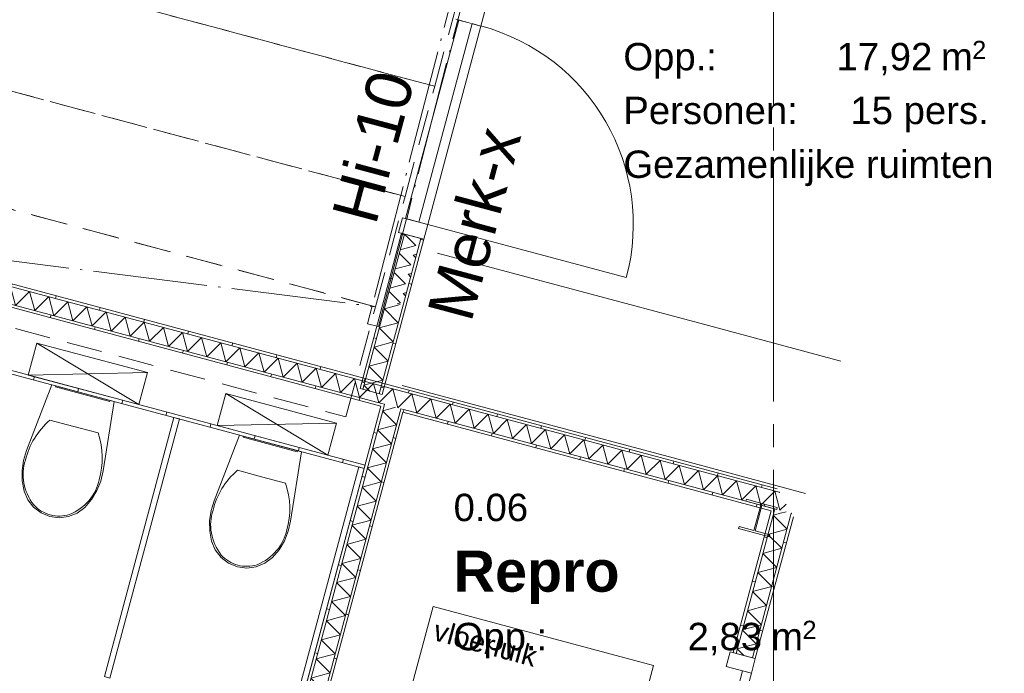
# Model space of a CAD drawing. Header units: millimetres. Extents: x 10 to 584, y 10 to 831.
# Tile 22 of 79: x 261 to 304, y 398 to 427. Entities that reach past the tile are written whole.
import ezdxf
from ezdxf.xclip import XClip

# ---------------------------------------------------------------- set-up
doc = ezdxf.new("R2010")
doc.units = ezdxf.units.MM
doc.header["$MEASUREMENT"] = 0
doc.header["$XCLIPFRAME"] = 0
for name, pattern in [('B0204', [13, 10, -1, 1, -1]), ('B0304', [6, 5, -0.5, 0, -0.5]), ('B0701', [2.3412, 1.56, -0.7812]), ('Wipeout_Contour', [1000, 0, -1000])]:
    doc.linetypes.add(name, pattern=pattern)
for name, color, linetype in [('22 NC Binnenwanden', 7, 'Continuous'), ('22 NC Binnenwanden Afdek-arcering', 7, 'Continuous'), ('22 NC Binnenwanden Deuren', 7, 'Continuous'), ('22 NC Binnenwanden Deurlabels', 7, 'Continuous'), ('22 NC Binnenwanden Doorsnede-arcering', 7, 'Continuous'), ('22 NC Binnenwanden Laagscheidingslijnen', 7, 'Continuous'), ('22 NC Binnenwanden Raamlabels', 7, 'Continuous'), ('22 NC Binnenwanden Ramen', 7, 'Continuous'), ('23 Vloeren', 7, 'Continuous'), ('24 Trappen', 7, 'Continuous'), ('28 Draagconstructies', 7, 'Continuous'), ('28 Draagconstructies Doorsnede-arcering', 7, 'Continuous'), ('34 Balustrades', 7, 'Continuous'), ('73 Keuken', 7, 'Continuous'), ('73 Keuken Ramen', 7, 'Continuous'), ('74 Sanitair', 7, 'Continuous'), ('A Stramien', 7, 'Continuous'), ('Info Algemeen', 7, 'Continuous'), ('Z Ruimtefuncties', 7, 'Continuous')]:
    doc.layers.add(name, color=color, linetype=linetype)
doc.styles.add('GENERATED_STYLE_1', font='txt')
doc.styles.add('GENERATED_STYLE_2', font='txt')
pattern_1 = [(165, (78, 259.1879), (0.517638, 1.931852), [])]
pattern_2 = [(345, (281.8494, 433.0578), (0.51764, 1.93185), [])]
pattern_3 = [(165, (78, 259.1879), (0.517638, 1.931852), [])]
pattern_4 = [(255, (78, 259.1879), (-1.931852, 0.517638), [])]
pattern_5 = [(165, (78, 259.1879), (0.517638, 1.931852), [])]

# ---------------------------------------------------------------- blocks, each defined once
blk = doc.blocks.new('*X153')
at = {"layer": '22 NC Binnenwanden Doorsnede-arcering', "color": 7, "linetype": 'Continuous', "lineweight": 0}
for p, q in [((277.659, 414.517), (276.961, 414.33)), ((277.573, 413.718), (276.961, 414.33)), ((277.573, 413.718), (276.737, 413.494)), ((277.349, 412.881), (276.737, 413.494)), ((277.349, 412.881), (276.513, 412.657)), ((277.125, 412.045), (276.513, 412.657)), ((277.125, 412.045), (276.288, 411.821)), ((276.901, 411.208), (276.288, 411.821)), ((276.901, 411.208), (276.064, 410.984)), ((276.33, 410.719), (276.064, 410.984))]:
    blk.add_line(p, q, dxfattribs=at)
blk = doc.blocks.new('*X154')
at = {"layer": '22 NC Binnenwanden Doorsnede-arcering', "color": 7, "linetype": 'Continuous', "lineweight": 0}
for p, q in [((278.339, 417.099), (277.837, 417.601)), ((278.562, 417.407), (278.549, 417.419)), ((278.339, 417.099), (277.653, 416.915)), ((278.115, 416.262), (277.613, 416.764)), ((278.378, 416.721), (278.227, 416.681)), ((278.337, 416.57), (278.227, 416.681)), ((278.115, 416.262), (277.429, 416.079)), ((277.891, 415.426), (277.389, 415.928)), ((278.154, 415.885), (278.003, 415.844)), ((278.113, 415.734), (278.003, 415.844)), ((277.891, 415.426), (277.205, 415.242)), ((277.667, 414.589), (277.165, 415.091)), ((277.93, 415.048), (277.779, 415.008)), ((277.889, 414.897), (277.779, 415.008)), ((277.667, 414.589), (277.528, 414.552))]:
    blk.add_line(p, q, dxfattribs=at)
blk = doc.blocks.new('*X316')
at = {"layer": '22 NC Binnenwanden Doorsnede-arcering', "color": 7, "linetype": 'Continuous', "lineweight": 0}
blk.add_line((277.455, 410.019), (277.214, 409.955), dxfattribs=at)
blk = doc.blocks.new('*X320')
at = {"layer": '22 NC Binnenwanden Doorsnede-arcering', "color": 7, "linetype": 'Continuous', "lineweight": 0}
for p, q in [((277.214, 409.955), (276.887, 409.867)), ((277.5, 409.255), (276.887, 409.867)), ((277.5, 409.255), (276.663, 409.031)), ((277.276, 408.418), (276.663, 409.031)), ((277.276, 408.418), (276.439, 408.194)), ((277.051, 407.582), (276.439, 408.194)), ((277.051, 407.582), (276.215, 407.358)), ((276.827, 406.745), (276.215, 407.358)), ((276.827, 406.745), (275.991, 406.521)), ((276.603, 405.909), (275.991, 406.521)), ((276.603, 405.909), (275.767, 405.685)), ((276.379, 405.072), (275.767, 405.685)), ((276.379, 405.072), (275.542, 404.848)), ((276.155, 404.236), (275.542, 404.848)), ((276.155, 404.236), (275.318, 404.012)), ((275.931, 403.399), (275.318, 404.012)), ((275.931, 403.399), (275.094, 403.175)), ((275.707, 402.563), (275.094, 403.175)), ((275.707, 402.563), (274.87, 402.338)), ((275.482, 401.726), (274.87, 402.338)), ((275.482, 401.726), (274.646, 401.502)), ((275.258, 400.89), (274.646, 401.502)), ((275.258, 400.89), (274.422, 400.665)), ((275.034, 400.053), (274.422, 400.665)), ((275.034, 400.053), (274.198, 399.829)), ((274.81, 399.217), (274.198, 399.829)), ((274.81, 399.217), (273.973, 398.992)), ((274.586, 398.38), (273.973, 398.992)), ((274.586, 398.38), (273.749, 398.156)), ((274.362, 397.544), (273.749, 398.156)), ((274.362, 397.544), (273.525, 397.319)), ((274.138, 396.707), (273.525, 397.319)), ((274.138, 396.707), (273.301, 396.483)), ((273.913, 395.87), (273.301, 396.483)), ((273.913, 395.87), (273.077, 395.646)), ((273.689, 395.034), (273.077, 395.646)), ((273.689, 395.034), (272.853, 394.81)), ((273.465, 394.197), (272.853, 394.81)), ((273.465, 394.197), (272.629, 393.973)), ((273.241, 393.361), (272.629, 393.973)), ((273.241, 393.361), (273.108, 393.325))]:
    blk.add_line(p, q, dxfattribs=at)
blk = doc.blocks.new('*X322')
at = {"layer": '22 NC Binnenwanden Doorsnede-arcering', "color": 7, "linetype": 'Continuous', "lineweight": 0}
for p in [(294.159, 405.965), (294.547, 405.777)]:
    blk.add_line(p, (294.281, 405.511), dxfattribs=at)
blk = doc.blocks.new('*X323')
at = {"layer": '22 NC Binnenwanden Doorsnede-arcering', "color": 7, "linetype": 'Continuous', "lineweight": 0}
for p, q in [((278.163, 410.606), (277.752, 410.195)), ((278.163, 410.606), (278.387, 409.77)), ((278.999, 410.382), (278.387, 409.77)), ((278.999, 410.382), (279.223, 409.546)), ((279.836, 410.158), (279.223, 409.546)), ((279.836, 410.158), (280.06, 409.321)), ((280.672, 409.934), (280.06, 409.321)), ((280.672, 409.934), (280.897, 409.097)), ((281.509, 409.71), (280.897, 409.097)), ((281.509, 409.71), (281.733, 408.873)), ((282.345, 409.485), (281.733, 408.873)), ((282.345, 409.485), (282.57, 408.649)), ((283.182, 409.261), (282.57, 408.649)), ((283.182, 409.261), (283.406, 408.425)), ((284.018, 409.037), (283.406, 408.425)), ((284.018, 409.037), (284.243, 408.201)), ((284.855, 408.813), (284.243, 408.201)), ((284.855, 408.813), (285.079, 407.977)), ((285.691, 408.589), (285.079, 407.977)), ((285.691, 408.589), (285.916, 407.752)), ((286.528, 408.365), (285.916, 407.752)), ((286.528, 408.365), (286.752, 407.528)), ((287.364, 408.141), (286.752, 407.528)), ((287.364, 408.141), (287.589, 407.304)), ((288.201, 407.916), (287.589, 407.304)), ((288.201, 407.916), (288.425, 407.08)), ((289.038, 407.692), (288.425, 407.08)), ((289.038, 407.692), (289.262, 406.856)), ((289.874, 407.468), (289.262, 406.856)), ((289.874, 407.468), (290.098, 406.632)), ((290.711, 407.244), (290.098, 406.632)), ((290.711, 407.244), (290.935, 406.408)), ((291.547, 407.02), (290.935, 406.408)), ((291.547, 407.02), (291.771, 406.183)), ((292.384, 406.796), (291.771, 406.183)), ((292.384, 406.796), (292.608, 405.959)), ((293.22, 406.572), (292.608, 405.959)), ((293.22, 406.572), (293.444, 405.735)), ((294.057, 406.347), (293.444, 405.735)), ((294.057, 406.347), (294.159, 405.965))]:
    blk.add_line(p, q, dxfattribs=at)
blk = doc.blocks.new('*X324')
at = {"layer": '22 NC Binnenwanden Doorsnede-arcering', "color": 7, "linetype": 'Continuous', "lineweight": 0}
for p, q in [((277.326, 410.83), (277.079, 410.583)), ((277.326, 410.83), (277.55, 409.994)), ((277.752, 410.195), (277.55, 409.994))]:
    blk.add_line(p, q, dxfattribs=at)
blk = doc.blocks.new('*X325')
at = {"layer": '22 NC Binnenwanden Doorsnede-arcering', "color": 7, "linetype": 'Continuous', "lineweight": 0}
for p, q in [((235.5, 422.038), (235.326, 421.863)), ((235.5, 422.038), (235.725, 421.201)), ((236.337, 421.813), (235.725, 421.201)), ((236.337, 421.813), (236.561, 420.977)), ((237.174, 421.589), (236.561, 420.977)), ((237.174, 421.589), (237.398, 420.753)), ((238.01, 421.365), (237.398, 420.753)), ((238.01, 421.365), (238.234, 420.529)), ((238.847, 421.141), (238.234, 420.529)), ((238.847, 421.141), (239.071, 420.304)), ((239.683, 420.917), (239.071, 420.304)), ((239.683, 420.917), (239.907, 420.08)), ((240.52, 420.693), (239.907, 420.08)), ((240.52, 420.693), (240.744, 419.856)), ((241.356, 420.469), (240.744, 419.856)), ((241.356, 420.469), (241.58, 419.632)), ((242.193, 420.244), (241.58, 419.632)), ((242.193, 420.244), (242.417, 419.408)), ((243.029, 420.02), (242.417, 419.408)), ((243.029, 420.02), (243.253, 419.184)), ((243.866, 419.796), (243.253, 419.184)), ((243.866, 419.796), (244.09, 418.96)), ((244.702, 419.572), (244.09, 418.96)), ((244.702, 419.572), (244.926, 418.735)), ((245.539, 419.348), (244.926, 418.735)), ((245.539, 419.348), (245.763, 418.511)), ((246.375, 419.124), (245.763, 418.511)), ((246.375, 419.124), (246.599, 418.287)), ((247.212, 418.9), (246.599, 418.287)), ((247.212, 418.9), (247.436, 418.063)), ((248.048, 418.675), (247.436, 418.063)), ((248.048, 418.675), (248.272, 417.839)), ((248.885, 418.451), (248.272, 417.839)), ((248.885, 418.451), (249.109, 417.615)), ((249.721, 418.227), (249.109, 417.615)), ((249.721, 418.227), (249.945, 417.391)), ((250.558, 418.003), (249.945, 417.391)), ((250.558, 418.003), (250.782, 417.166)), ((251.394, 417.779), (250.782, 417.166)), ((251.394, 417.779), (251.618, 416.942)), ((252.231, 417.555), (251.618, 416.942)), ((252.231, 417.555), (252.455, 416.718)), ((253.067, 417.331), (252.455, 416.718)), ((253.067, 417.331), (253.291, 416.494)), ((253.904, 417.106), (253.291, 416.494)), ((253.904, 417.106), (254.128, 416.27)), ((254.74, 416.882), (254.128, 416.27)), ((254.74, 416.882), (254.965, 416.046)), ((255.577, 416.658), (254.965, 416.046)), ((255.577, 416.658), (255.801, 415.822)), ((256.413, 416.434), (255.801, 415.822)), ((256.413, 416.434), (256.638, 415.597)), ((257.25, 416.21), (256.638, 415.597)), ((257.25, 416.21), (257.474, 415.373)), ((258.086, 415.986), (257.474, 415.373)), ((258.086, 415.986), (258.311, 415.149)), ((258.923, 415.762), (258.311, 415.149)), ((258.923, 415.762), (259.147, 414.925)), ((259.759, 415.537), (259.147, 414.925)), ((259.759, 415.537), (259.984, 414.701)), ((260.596, 415.313), (259.984, 414.701)), ((260.596, 415.313), (260.82, 414.477)), ((261.432, 415.089), (260.82, 414.477)), ((261.432, 415.089), (261.657, 414.253)), ((262.269, 414.865), (261.657, 414.253)), ((262.269, 414.865), (262.493, 414.028)), ((263.106, 414.641), (262.493, 414.028)), ((263.106, 414.641), (263.33, 413.804)), ((263.942, 414.417), (263.33, 413.804)), ((263.942, 414.417), (264.166, 413.58)), ((264.779, 414.193), (264.166, 413.58)), ((264.779, 414.193), (265.003, 413.356)), ((265.615, 413.968), (265.003, 413.356)), ((265.615, 413.968), (265.839, 413.132)), ((266.452, 413.744), (265.839, 413.132)), ((266.452, 413.744), (266.676, 412.908)), ((267.288, 413.52), (266.676, 412.908)), ((267.288, 413.52), (267.512, 412.684)), ((268.125, 413.296), (267.512, 412.684)), ((268.125, 413.296), (268.349, 412.459)), ((268.961, 413.072), (268.349, 412.459)), ((268.961, 413.072), (269.185, 412.235)), ((269.798, 412.848), (269.185, 412.235)), ((269.798, 412.848), (270.022, 412.011)), ((270.634, 412.623), (270.022, 412.011)), ((270.634, 412.623), (270.858, 411.787)), ((271.471, 412.399), (270.858, 411.787)), ((271.471, 412.399), (271.695, 411.563)), ((272.307, 412.175), (271.695, 411.563)), ((272.307, 412.175), (272.531, 411.339)), ((273.144, 411.951), (272.531, 411.339)), ((273.144, 411.951), (273.368, 411.115)), ((273.98, 411.727), (273.368, 411.115)), ((273.98, 411.727), (274.204, 410.89)), ((274.817, 411.503), (274.204, 410.89)), ((274.817, 411.503), (275.041, 410.666)), ((275.653, 411.279), (275.041, 410.666)), ((275.653, 411.279), (275.877, 410.442)), ((276.49, 411.054), (275.877, 410.442)), ((276.49, 411.054), (276.714, 410.218)), ((277.079, 410.583), (276.714, 410.218))]:
    blk.add_line(p, q, dxfattribs=at)
blk = doc.blocks.new('*X348')
at = {"layer": '22 NC Binnenwanden Doorsnede-arcering', "color": 7, "linetype": 'Continuous', "lineweight": 0}
blk.add_line((294.546, 405.44), (294.304, 405.375), dxfattribs=at)
blk = doc.blocks.new('*X351')
at = {"layer": '22 NC Binnenwanden Doorsnede-arcering', "color": 7, "linetype": 'Continuous', "lineweight": 0}
for p, q in [((294.304, 405.375), (293.978, 405.288)), ((294.59, 404.675), (293.978, 405.288)), ((294.59, 404.675), (293.753, 404.451)), ((294.366, 403.839), (293.753, 404.451)), ((294.366, 403.839), (293.529, 403.615)), ((294.142, 403.002), (293.529, 403.615)), ((294.142, 403.002), (293.305, 402.778)), ((293.918, 402.166), (293.305, 402.778)), ((293.918, 402.166), (293.081, 401.942)), ((293.693, 401.329), (293.081, 401.942)), ((293.693, 401.329), (292.857, 401.105)), ((293.469, 400.493), (292.857, 401.105)), ((293.469, 400.493), (292.633, 400.269)), ((293.245, 399.656), (292.633, 400.269)), ((293.245, 399.656), (292.409, 399.432)), ((292.697, 399.144), (292.409, 399.432))]:
    blk.add_line(p, q, dxfattribs=at)
blk = doc.blocks.new('Drawing_2_2', base_point=(78, 259.188))
at = {"layer": '22 NC Binnenwanden Doorsnede-arcering', "linetype": 'Continuous', "lineweight": 0, "true_color": 0x000000}
h = blk.add_hatch(dxfattribs=at)
h.set_pattern_fill('930_Lijnen_vert_200_0002', color=18, style=0, pattern_type=2)
h.set_pattern_definition(pattern_4)
h.paths.add_polyline_path([(235.276, 421.192), (276.81, 410.063), (276.843, 410.183), (235.308, 421.313)])
h = blk.add_hatch(dxfattribs=at)
h.set_pattern_fill('930_Lijnen_vert_200_0002', color=18, style=0, pattern_type=2)
h.set_pattern_definition([(255, (78, 259.1879), (-1.931852, 0.517638), [])])
h.paths.add_polyline_path([(276.119, 407.483), (234.584, 418.612), (234.545, 418.467), (276.08, 407.338)])
h = blk.add_hatch(dxfattribs=at)
h.set_pattern_fill('930_Lijnen_vert_200_0002', color=18, style=0, pattern_type=2)
h.set_pattern_definition(pattern_2)
h.paths.add_polyline_path([(276.934, 414.712), (277.054, 414.679), (277.839, 417.609), (277.719, 417.642)])
h = blk.add_hatch(dxfattribs=at)
h.set_pattern_fill('930_Lijnen_vert_200_0002', color=18, style=0, pattern_type=2)
h.set_pattern_definition(pattern_2)
h.paths.add_polyline_path([(278.564, 417.415), (277.779, 414.485), (277.899, 414.453), (278.685, 417.383)])
h = blk.add_hatch(dxfattribs=at)
h.set_pattern_fill('930_Lijnen_vert_200_0002', color=18, style=0, pattern_type=2)
h.set_pattern_definition(pattern_1)
h.paths.add_polyline_path([(276.016, 410.803), (277.054, 414.679), (276.934, 414.712), (275.895, 410.835)])
h = blk.add_hatch(dxfattribs=at)
h.set_pattern_fill('930_Lijnen_vert_200_0002', color=18, style=0, pattern_type=2)
h.set_pattern_definition(pattern_1)
h.paths.add_polyline_path([(276.861, 410.576), (277.899, 414.453), (277.779, 414.485), (276.74, 410.609)])
h = blk.add_hatch(dxfattribs=at)
h.set_pattern_fill('930_Lijnen_vert_200_0002', color=18, style=0, pattern_type=2)
h.set_pattern_definition(pattern_3)
h.paths.add_polyline_path([(268.39, 378.155), (276.931, 410.03), (276.81, 410.063), (268.269, 378.187)])
h = blk.add_hatch(dxfattribs=at)
h.set_pattern_fill('930_Lijnen_vert_200_0002', color=18, style=0, pattern_type=2)
h.set_pattern_definition(pattern_4)
h.paths.add_polyline_path([(276.81, 410.063), (276.931, 410.03), (276.963, 410.151), (276.843, 410.183)])
h = blk.add_hatch(dxfattribs=at)
h.set_pattern_fill('930_Lijnen_vert_200_0002', color=18, style=0, pattern_type=2)
h.set_pattern_definition(pattern_4)
h.paths.add_polyline_path([(277.655, 409.836), (277.776, 409.804), (277.809, 409.925), (277.688, 409.957)])
h = blk.add_hatch(dxfattribs=at)
h.set_pattern_fill('930_Lijnen_vert_200_0002', color=18, style=0, pattern_type=2)
h.set_pattern_definition(pattern_3)
h.paths.add_polyline_path([(273.376, 393.383), (277.776, 409.804), (277.655, 409.836), (273.256, 393.415)])
h = blk.add_hatch(dxfattribs=at)
h.set_pattern_fill('930_Lijnen_vert_200_0002', color=18, style=0, pattern_type=2)
h.set_pattern_definition(pattern_4)
h.paths.add_polyline_path([(277.776, 409.804), (293.901, 405.483), (293.933, 405.604), (277.809, 409.925)])
h = blk.add_hatch(dxfattribs=at)
h.set_pattern_fill('930_Lijnen_vert_200_0002', color=18, style=0, pattern_type=2)
h.set_pattern_definition(pattern_5)
h.paths.add_polyline_path([(292.235, 399.267), (292.356, 399.235), (294.021, 405.451), (293.901, 405.483)])
h = blk.add_hatch(dxfattribs=at)
h.set_pattern_fill('930_Lijnen_vert_200_0002', color=18, style=0, pattern_type=2)
h.set_pattern_definition(pattern_5)
h.paths.add_polyline_path([(294.746, 405.257), (293.08, 399.041), (293.201, 399.009), (294.867, 405.225)])
h = blk.add_hatch(dxfattribs=at)
h.set_pattern_fill('930_Lijnen_vert_200_0002', color=18, style=0, pattern_type=2)
h.set_pattern_definition(pattern_4)
h.paths.add_polyline_path([(293.901, 405.483), (294.021, 405.451), (294.054, 405.572), (293.933, 405.604)])
h = blk.add_hatch(dxfattribs=at)
h.set_pattern_fill('930_Lijnen_vert_200_0002', color=18, style=0, pattern_type=2)
h.set_pattern_definition(pattern_4)
h.paths.add_polyline_path([(294.778, 405.378), (294.746, 405.257), (294.867, 405.225)])
at = {"layer": '28 Draagconstructies Doorsnede-arcering', "linetype": 'Continuous', "lineweight": 0, "true_color": 0x000000}
h = blk.add_hatch(dxfattribs=at)
h.set_pattern_fill('515_Staal_0002', color=18, style=0, pattern_type=2)
h.set_pattern_definition([(300, (292.4666, 404.706), (1.9486, 1.125), []), (300, (291.817, 404.331), (1.9486, 1.125), [])])
h.paths.add_polyline_path([(293.487, 405.809), (292.811, 405.991), (292.789, 405.908), (293.438, 405.734), (293.138, 404.614), (292.489, 404.788), (292.467, 404.706), (293.819, 404.344), (293.841, 404.426), (293.191, 404.6), (293.492, 405.72), (294.141, 405.546), (294.163, 405.628)])
at = {"layer": '22 NC Binnenwanden', "color": 1, "linetype": 'Continuous', "lineweight": 0}
for p, q in [((277.839, 417.609), (277.719, 417.642)), ((278.564, 417.415), (277.839, 417.609)), ((278.685, 417.383), (278.564, 417.415)), ((292.356, 399.235), (292.235, 399.267)), ((293.08, 399.041), (292.356, 399.235)), ((293.201, 399.009), (293.08, 399.041))]:
    blk.add_line(p, q, dxfattribs=at)
at = {"layer": '22 NC Binnenwanden', "color": 1, "linetype": 'Continuous', "lineweight": 0, "flags": 128}
for points in [[(235.276, 421.192), (276.81, 410.063)], [(276.934, 414.712), (275.895, 410.835)], [(276.861, 410.576), (277.899, 414.453)], [(275.895, 410.835), (276.861, 410.576)], [(276.81, 410.063), (268.269, 378.187)], [(273.376, 393.383), (277.776, 409.804)], [(277.776, 409.804), (293.901, 405.483)], [(276.119, 407.483), (276.08, 407.338)], [(293.901, 405.483), (292.235, 399.267)], [(293.201, 399.009), (294.867, 405.225)]]:
    blk.add_lwpolyline(points, dxfattribs=at)
at = {"layer": '22 NC Binnenwanden', "color": 9, "linetype": 'Continuous', "lineweight": 0, "flags": 128}
for points in [[(276.119, 407.483), (234.584, 418.612)], [(234.545, 418.467), (276.08, 407.338)]]:
    blk.add_lwpolyline(points, dxfattribs=at)
at = {"layer": '22 NC Binnenwanden Deuren', "color": 1, "linetype": 'Continuous', "lineweight": 0}
for p, q in [((281.187, 426.723), (281.361, 427.371)), ((277.583, 417.678), (278.685, 417.383)), ((277.839, 417.609), (277.719, 417.642)), ((277.839, 417.609), (277.719, 417.642)), ((278.564, 417.415), (277.839, 417.609)), ((278.564, 417.415), (277.839, 417.609)), ((278.685, 417.383), (278.564, 417.415)), ((278.685, 417.383), (278.564, 417.415)), ((292.1, 399.304), (291.926, 398.656)), ((293.201, 399.009), (292.1, 399.304)), ((292.356, 399.235), (292.235, 399.267)), ((292.356, 399.235), (292.235, 399.267)), ((293.08, 399.041), (292.356, 399.235)), ((293.08, 399.041), (292.356, 399.235)), ((293.028, 398.361), (293.201, 399.009)), ((293.201, 399.009), (293.08, 399.041)), ((293.201, 399.009), (293.08, 399.041)), ((290.312, 389.772), (292.641, 398.465)), ((293.028, 398.361), (290.698, 389.668)), ((291.926, 398.656), (293.028, 398.361)), ((292.641, 398.465), (293.028, 398.361))]:
    blk.add_line(p, q, dxfattribs=at)
blk.add_arc((278.858, 418.03), 9, 345, 75, dxfattribs=at)
at = {"layer": '22 NC Binnenwanden Laagscheidingslijnen', "color": 9, "linetype": 'Continuous', "lineweight": 0}
for p, q in [((277.158, 410.876), (235.381, 422.069)), ((276.843, 410.183), (235.308, 421.313)), ((277.839, 417.609), (277.054, 414.679)), ((278.564, 417.415), (277.779, 414.485)), ((276.016, 410.803), (277.054, 414.679)), ((276.74, 410.609), (277.779, 414.485)), ((277.882, 410.681), (277.158, 410.876)), ((294.248, 406.296), (277.882, 410.681)), ((268.39, 378.155), (276.931, 410.03)), ((276.963, 410.151), (276.843, 410.183)), ((276.963, 410.151), (276.931, 410.03)), ((276.963, 410.151), (276.931, 410.03)), ((277.655, 409.836), (277.688, 409.957)), ((277.655, 409.836), (277.688, 409.957)), ((277.809, 409.925), (277.688, 409.957)), ((273.223, 393.295), (277.655, 409.836)), ((293.933, 405.604), (277.809, 409.925)), ((292.356, 399.235), (294.021, 405.451)), ((293.08, 399.041), (294.746, 405.257)), ((294.054, 405.572), (293.933, 405.604)), ((294.054, 405.572), (294.021, 405.451)), ((294.054, 405.572), (294.021, 405.451)), ((294.746, 405.257), (294.778, 405.378)), ((294.746, 405.257), (294.778, 405.378))]:
    blk.add_line(p, q, dxfattribs=at)
for p in [(294.248, 406.296), (294.778, 405.378)]:
    blk.add_point(p, dxfattribs=at)
at = {"layer": '22 NC Binnenwanden Ramen', "color": 1, "linetype": 'Continuous', "lineweight": 0}
for p, q in [((277.719, 417.642), (276.934, 414.712)), ((277.839, 417.609), (277.719, 417.642)), ((278.564, 417.415), (277.839, 417.609)), ((277.899, 414.453), (278.685, 417.383)), ((278.685, 417.383), (278.564, 417.415))]:
    blk.add_line(p, q, dxfattribs=at)
at = {"layer": '23 Vloeren', "color": 1, "linetype": 'Continuous', "lineweight": 0, "flags": 128}
blk.add_lwpolyline([(279.092, 401.286), (288.751, 398.698), (287.198, 392.902), (277.539, 395.49)], close=True, dxfattribs=at)
at = {"layer": '24 Trappen', "color": 9, "linetype": 'B0701', "lineweight": 0}
for p, q in [((225.392, 428.136), (276.575, 414.422)), ((276.575, 414.422), (225.392, 428.136)), ((226.894, 422.557), (275.281, 409.592)), ((275.281, 409.592), (276.575, 414.422))]:
    blk.add_line(p, q, dxfattribs=at)
at = {"layer": '24 Trappen', "color": 9, "linetype": 'B0304', "lineweight": 0}
blk.add_line((240.025, 419.039), (276.575, 414.422), dxfattribs=at)
at = {"layer": '28 Draagconstructies', "color": 9, "linetype": 'Continuous', "lineweight": 0, "flags": 128}
blk.add_lwpolyline([(293.487, 405.809), (292.811, 405.991), (292.789, 405.908), (293.438, 405.734), (293.138, 404.614), (292.489, 404.788), (292.467, 404.706), (293.819, 404.344), (293.841, 404.426), (293.191, 404.6), (293.492, 405.72), (294.141, 405.546), (294.163, 405.628)], close=True, dxfattribs=at)
at = {"layer": '34 Balustrades', "color": 9, "linetype": 'B0304', "lineweight": 0}
for p, q in [((276.431, 414.466), (276.228, 413.68)), ((276.712, 413.555), (276.915, 414.341)), ((276.228, 413.68), (276.712, 413.555))]:
    blk.add_line(p, q, dxfattribs=at)
at = {"layer": '74 Sanitair', "color": 1, "linetype": 'Continuous', "lineweight": 0}
for p, q in [((279.291, 416.774), (285.361, 415.148)), ((285.361, 415.148), (291.157, 413.595)), ((291.157, 413.595), (296.952, 412.042)), ((261.748, 412.833), (266.218, 410.136)), ((261.373, 411.432), (266.593, 411.536)), ((283.808, 409.352), (277.738, 410.979)), ((270.017, 410.617), (274.487, 407.92)), ((262.32, 409.457), (263.373, 409.175)), ((263.373, 409.175), (264.425, 408.893)), ((269.642, 409.216), (274.862, 409.321)), ((289.604, 407.799), (283.808, 409.352)), ((295.399, 406.247), (289.604, 407.799)), ((270.531, 407.257), (271.583, 406.975)), ((271.583, 406.975), (272.635, 406.693))]:
    blk.add_line(p, q, dxfattribs=at)
at = {"layer": '74 Sanitair', "color": 1, "linetype": 'Continuous', "lineweight": 0, "flags": 128}
for points in [[(261.748, 412.833), (266.593, 411.536), (266.218, 410.136), (261.373, 411.432)], [(264.374, 406.367), (264.142, 405.979), (263.852, 405.631), (263.52, 405.383), (263.136, 405.227), (262.726, 405.175), (262.315, 405.228), (261.933, 405.387), (261.603, 405.638), (261.349, 405.965), (261.186, 406.345), (261.108, 406.791), (261.101, 407.244), (261.165, 407.692), (261.297, 408.125), (262.403, 411.003), (265.126, 410.273), (264.646, 407.228), (264.544, 406.787)], [(262.577, 410.956), (264.953, 410.319), (264.94, 410.271), (262.564, 410.908)], [(270.017, 410.617), (274.862, 409.321), (274.487, 407.92), (269.642, 409.216)], [(267.749, 409.57), (267.991, 409.505), (264.949, 398.156), (264.708, 398.22)], [(272.585, 404.167), (272.352, 403.779), (272.062, 403.431), (271.731, 403.183), (271.347, 403.027), (270.936, 402.975), (270.526, 403.029), (270.143, 403.187), (269.814, 403.438), (269.559, 403.765), (269.396, 404.145), (269.319, 404.591), (269.312, 405.044), (269.375, 405.492), (269.507, 405.925), (270.613, 408.803), (273.337, 408.073), (272.856, 405.028), (272.754, 404.587)], [(270.787, 408.756), (273.163, 408.119), (273.15, 408.071), (270.774, 408.708)], [(275.839, 407.402), (276.08, 407.338), (273.039, 395.988), (272.798, 396.053)]]:
    blk.add_lwpolyline(points, close=True, dxfattribs=at)
at = {"layer": '74 Sanitair', "color": 2, "linetype": 'Continuous', "lineweight": 0}
blk.add_arc((264.522, 398.011), 8, 165, 255, dxfattribs=at)
at = {"layer": '74 Sanitair', "color": 1, "linetype": 'Continuous', "lineweight": 0}
for centre, major_axis, start_param, end_param in [((265.379, 406.691), (-4.108, 1.101), 5.753783, 6.306803), ((260.393, 408.027), (-4.108, 1.101), 3.117977, 3.670997), ((263.695, 406.921), (-2.481, 0.665), 6.227458, 7.128046), ((273.589, 404.491), (-4.108, 1.101), 5.753783, 6.306803), ((261.967, 407.385), (-2.481, 0.665), 2.296735, 3.197324), ((268.603, 405.827), (-4.108, 1.101), 3.117977, 3.670997), ((262.657, 406.471), (-1.338, 0.359), 0.938292, 1.564935), ((262.641, 406.475), (-1.338, 0.359), 1.576657, 2.203301), ((271.905, 404.721), (-2.481, 0.665), 6.227458, 7.128046), ((270.177, 405.185), (-2.481, 0.665), 2.296735, 3.197324), ((270.867, 404.271), (-1.338, 0.359), 0.938292, 1.564935), ((270.851, 404.275), (-1.338, 0.359), 1.576657, 2.203301)]:
    blk.add_ellipse(centre, major_axis=major_axis, ratio=0.875546, start_param=start_param, end_param=end_param, dxfattribs=at)
at = {"layer": 'A Stramien', "color": 9, "linetype": 'B0204', "lineweight": 0}
blk.add_line((294, 784.271), (294, 233.204), dxfattribs=at)
at = {"layer": '73 Keuken', "color": 4, "linetype": 'Continuous', "lineweight": 0}
for name in ['*X325', '*X153', '*X324', '*X323', '*X320', '*X316', '*X322', '*X351', '*X348']:
    blk.add_blockref(name, (0, 0), dxfattribs=at)
at = {"layer": '73 Keuken Ramen', "color": 4, "linetype": 'Continuous', "lineweight": 0}
blk.add_blockref('*X154', (0, 0), dxfattribs=at)
at = {"layer": 'Info Algemeen', "color": 2, "linetype": 'Continuous', "lineweight": 0, "insert": (279.033, 399.824), "char_height": 0.9, "attachment_point": 7, "rotation": 345, "style": 'GENERATED_STYLE_1'}
blk.add_mtext('\\A1;{\\pql;\\fArial|b0|i0|c0|p38;vloerluik}', dxfattribs=at)
at = {"layer": 'Z Ruimtefuncties', "color": 2, "linetype": 'Continuous', "lineweight": 0, "attachment_point": 1}
for s, insert, char_height, style in [('\\A1;{\\pql;\\pt0;\\fArial|b0|i0|c0|p38;Opp.: }', (287.423, 425.982), 1.2, 'GENERATED_STYLE_1'), ('\\A1;{\\pql;\\fArial|b0|i0|c0|p38;17,92}', (296.756, 425.982), 1.2, 'GENERATED_STYLE_1'), ('\\A1;{\\pql;\\fArial|b0|i0|c0|p38;2}', (302.692, 426.073), 0.8, 'GENERATED_STYLE_1'), ('\\A1;{\\pql;\\fArial|b0|i0|c0|p38; m}', (300.86, 425.982), 1.2, 'GENERATED_STYLE_1'), ('\\A1;{\\pql;\\pt0;\\fArial|b0|i0|c0|p38;Personen: }', (287.423, 423.624), 1.2, 'GENERATED_STYLE_1'), ('\\A1;{\\pql;\\pt0;\\fArial|b0|i0|c0|p38;15 pers.}', (297.363, 423.624), 1.2, 'GENERATED_STYLE_1'), ('\\A1;{\\pql;\\pt0;\\fArial|b0|i0|c0|p38;Gezamenlijke ruimten}', (287.423, 421.267), 1.2, 'GENERATED_STYLE_1'), ('\\A1;{\\pql;\\pt0;\\fArial|b0|i0|c0|p38;0.06}', (279.992, 406.23), 1.2, 'GENERATED_STYLE_1'), ('\\A1;{\\pql;\\pt0;\\fArial|b1|i0|c0|p38;Repro}', (279.992, 403.736), 1.8, 'GENERATED_STYLE_2'), ('\\A1;{\\pql;\\pt0;\\fArial|b0|i0|c0|p38;Opp.: }', (279.992, 400.573), 1.2, 'GENERATED_STYLE_1'), ('\\A1;{\\pql;\\fArial|b0|i0|c0|p38;2,83}', (290.236, 400.573), 1.2, 'GENERATED_STYLE_1'), ('\\A1;{\\pql;\\fArial|b0|i0|c0|p38;2}', (295.261, 400.665), 0.8, 'GENERATED_STYLE_1'), ('\\A1;{\\pql;\\fArial|b0|i0|c0|p38; m}', (293.428, 400.573), 1.2, 'GENERATED_STYLE_1')]:
    blk.add_mtext(s, dxfattribs=dict(at, insert=insert, char_height=char_height, style=style))
at = {"color": 254, "linetype": 'Wipeout_Contour', "lineweight": 0, "ltscale": 2026.194856}
blk.add_wipeout([(280.221, 426.982), (277.892, 418.289), (278.472, 418.134), (280.801, 426.827)], dxfattribs=at).dxf.layer = '22 NC Binnenwanden Afdek-arcering'
at = {"layer": '22 NC Binnenwanden Doorsnede-arcering', "linetype": 'Continuous', "lineweight": 0, "true_color": 0x000000}
h = blk.add_hatch(dxfattribs=at)
h.set_pattern_fill('930_Lijnen_vert_200_0002', color=18, style=0, pattern_type=2)
h.set_pattern_definition(pattern_4)
h.paths.add_polyline_path([(226.178, 424.535), (294.248, 406.296), (294.159, 406.449), (226.141, 424.675)])
at = {"layer": '22 NC Binnenwanden', "color": 1, "linetype": 'Continuous', "lineweight": 0, "flags": 128}
blk.add_lwpolyline([(294.159, 406.449), (226.141, 424.675)], dxfattribs=at)
at = {"layer": '22 NC Binnenwanden Deuren', "color": 1, "linetype": 'Continuous', "lineweight": 0}
for p, q in [((278.472, 418.134), (280.801, 426.827)), ((280.086, 427.018), (281.187, 426.723)), ((280.801, 426.827), (281.187, 426.723)), ((281.187, 426.723), (278.858, 418.03)), ((277.757, 418.325), (277.583, 417.678)), ((278.858, 418.03), (277.757, 418.325)), ((278.858, 418.03), (278.472, 418.134)), ((278.685, 417.383), (278.858, 418.03)), ((278.858, 418.03), (287.551, 415.701))]:
    blk.add_line(p, q, dxfattribs=at)
at = {"layer": '22 NC Binnenwanden Ramen', "color": 2, "linetype": 'Continuous', "lineweight": 0}
blk.add_line((277.892, 418.289), (280.221, 426.982), dxfattribs=at)
at = {"layer": '24 Trappen', "color": 9, "linetype": 'B0701', "lineweight": 0}
for p, q in [((222.389, 439.294), (279.164, 424.081)), ((279.164, 424.081), (222.389, 439.294)), ((223.89, 433.715), (277.869, 419.251)), ((277.869, 419.251), (223.89, 433.715)), ((279.164, 424.081), (280.458, 428.911)), ((277.869, 419.251), (279.164, 424.081)), ((276.575, 414.422), (277.869, 419.251))]:
    blk.add_line(p, q, dxfattribs=at)
at = {"layer": '34 Balustrades', "color": 9, "linetype": 'B0304', "lineweight": 0}
for p, q in [((280.826, 431.501), (276.431, 414.466)), ((276.915, 414.341), (281.382, 431.655))]:
    blk.add_line(p, q, dxfattribs=at)
at = {"layer": '22 NC Binnenwanden Deurlabels', "color": 2, "linetype": 'Continuous', "lineweight": 0, "insert": (276.605, 417.94), "char_height": 2, "attachment_point": 7, "rotation": 75, "style": 'GENERATED_STYLE_1'}
blk.add_mtext('\\A1;{\\pql;\\fArial|b0|i0|c0|p38;Hi-10}', dxfattribs=at)
at = {"layer": '22 NC Binnenwanden Raamlabels', "color": 2, "linetype": 'Continuous', "lineweight": 0, "insert": (278.824, 414.205), "char_height": 2, "attachment_point": 1, "rotation": 75, "style": 'GENERATED_STYLE_1'}
blk.add_mtext('\\A1;{\\pql;\\fArial|b0|i0|c0|p38;Merk-x}', dxfattribs=at)

msp = doc.modelspace()

# ---------------------------------------------------------------- block references
at = {"color": 4, "linetype": 'Continuous', "lineweight": 0}
ref = msp.add_blockref('Drawing_2_2', (78, 259.188), dxfattribs=at)
XClip(ref).set_block_clipping_path([(30, 141.736842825), (586.5626696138, 806.4087291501)])

doc.saveas('drawing.dxf')
